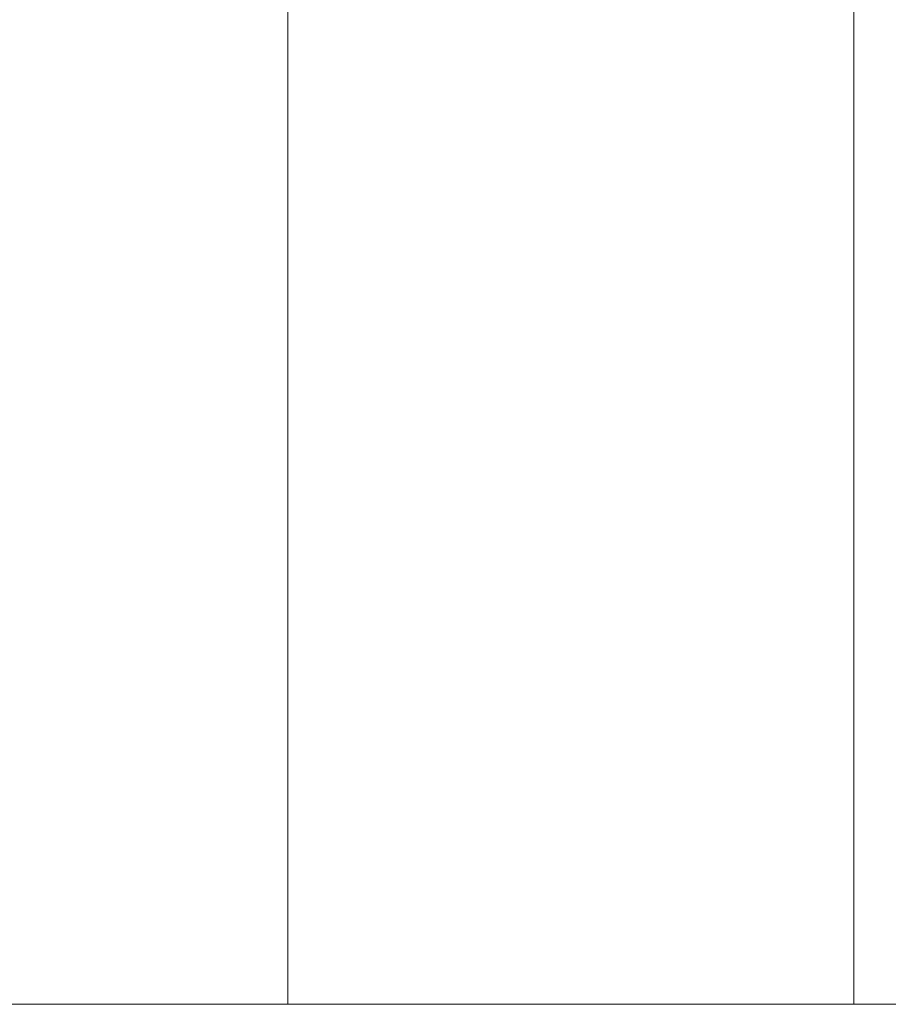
# Model space of a CAD drawing. Header units: millimetres. Extents: x 321 to 585, y -277 to 9.
# Tile 27 of 256: x 389.939 to 390.799, y -237.087 to -236.113. Entities that reach past the tile are written whole.
import ezdxf

# ---------------------------------------------------------------- set-up
doc = ezdxf.new("R2010")
doc.units = ezdxf.units.MM
doc.header["$MEASUREMENT"] = 0
doc.layers.add('IFC-Escada-Contorno', color=32, linetype='Continuous', lineweight=5)

msp = doc.modelspace()

# ---------------------------------------------------------------- linework, layer by layer
at = {"layer": 'IFC-Escada-Contorno', "color": 7, "lineweight": 5}
for p, q in [((390.20476, -237.08684), (390.20476, -233.78684)), ((390.76476, -237.08684), (390.76476, -233.78684)), ((389.64476, -237.08684), (390.20476, -237.08684)), ((390.20476, -237.08684), (390.76476, -237.08684)), ((390.76476, -237.08684), (391.32476, -237.08684))]:
    msp.add_line(p, q, dxfattribs=at)

doc.saveas('drawing.dxf')
